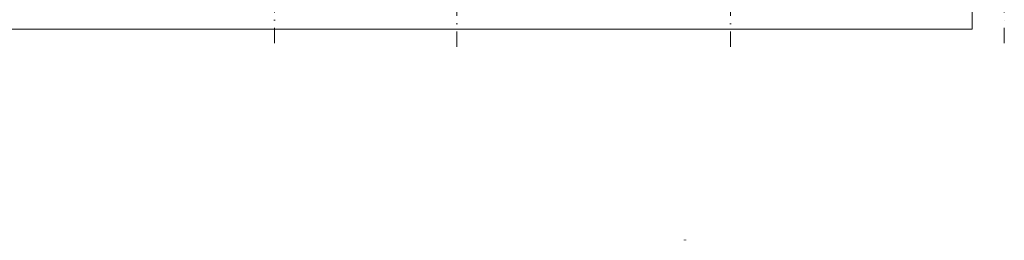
# Model space of a CAD drawing. Header units: millimetres. Extents: x -746391 to 410178, y -169697 to 100555.
# Tile 76 of 179: x 106170 to 138550, y -11442 to -4191. Entities that reach past the tile are written whole.
import ezdxf

# ---------------------------------------------------------------- set-up
doc = ezdxf.new("R2010")
doc.units = ezdxf.units.MM
doc.linetypes.add('CENTERX2', pattern=[101.6, 63.5, -12.7, 12.7, -12.7])
doc.linetypes.add('DASHDOT', pattern=[25.4, 12.7, -6.35, 0, -6.35])
doc.layers.add('A99_N_osy', color=9, linetype='CENTERX2', lineweight=9)
doc.layers.add('A99_S_kce-pohl', color=9, linetype='Continuous', lineweight=5)
doc.layers.add('VZT-STAVBA', color=7, linetype='Continuous')
doc.linetypes.add('HRANICE1', pattern='A,6.35,-2.54,[133,ltypeshp.shx,S=2.54,R=0,X=-2.54,Y=0],-2.54,25.4', length=36.83)

msp = doc.modelspace()

# ---------------------------------------------------------------- linework, layer by layer
at = {"layer": 'A99_N_osy', "linetype": 'DASHDOT', "ltscale": 40}
for p, q in [((114550, 100200), (114550, -5085)), ((138550, 100200), (138550, -5085)), ((120550, -5085), (120550, 27821.7)), ((129550, -5085), (129550, 27821.7))]:
    msp.add_line(p, q, dxfattribs=at)
at = {"layer": 'A99_S_kce-pohl', "linetype": 'HRANICE1', "lineweight": 13, "ltscale": 10}
msp.add_lwpolyline([(64000, -1000), (64000, -4500), (137490, -4500), (137490, -1000)], dxfattribs=at)
at = {"layer": 'VZT-STAVBA'}
for p, q in [((128035.9, -11442.4), (128034.8, -11432.5)), ((128067.1, -11429), (128068.2, -11438.9))]:
    msp.add_line(p, q, dxfattribs=at)

doc.saveas('drawing.dxf')
